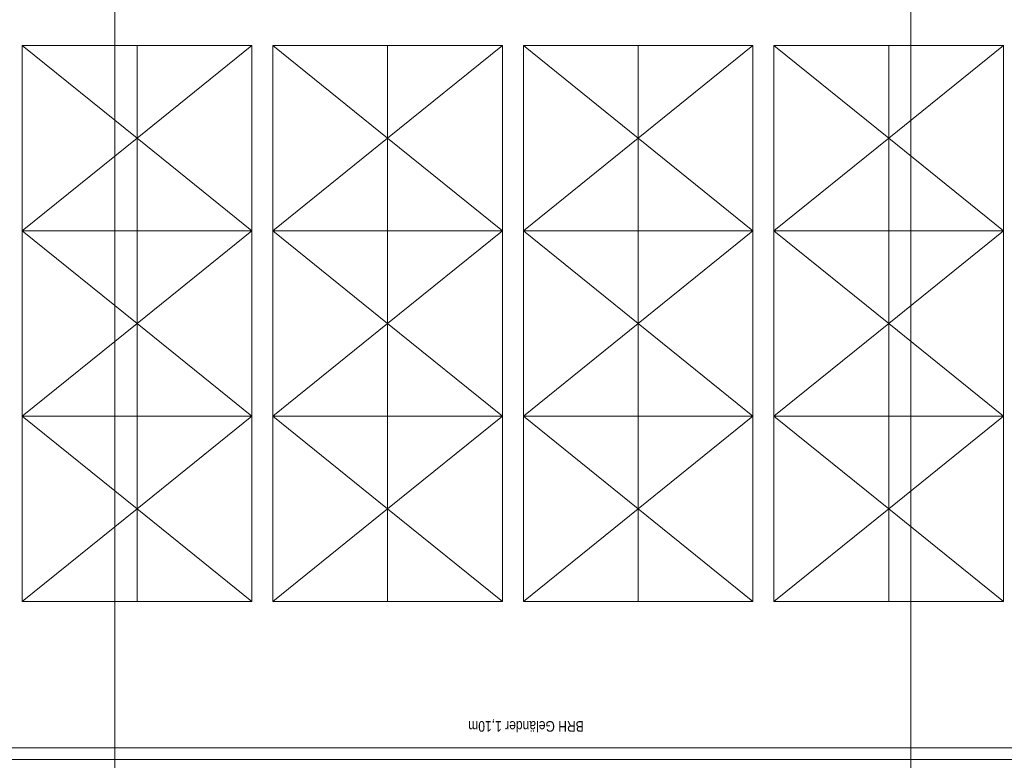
# Model space of a CAD drawing. Extents: x -743 to 300, y 62 to 1112.
# Tile 63 of 179: x -323 to -135, y 225 to 366. Entities that reach past the tile are written whole.
import ezdxf
from ezdxf.lldxf.tags import DXFTag

# ---------------------------------------------------------------- set-up
doc = ezdxf.new("R2010")
doc.units = 0
doc.layers.get('0').update_dxf_attribs({"lineweight": 13})
for name, color, linetype, lineweight, true_color in [('30 -34 Innenwände- 6 Elemente', 7, 'Continuous', 9, 0xff6633), ('30 -36 Dächer- 4 Dachbekleidungen', 7, 'Continuous', 9, 0xccccff), ('40 -44 Elektr. Anlagen- 2 Eigenstromversorgungsanlagen', 7, 'Continuous', 5, 0xff6633), ('70 -72 Beschriftung- 1 Beschriftung allgemein', 7, 'Continuous', 9, 0xff6633), ('Dachflächen Moblierung', 7, 'Continuous', 9, 0x888888)]:
    doc.layers.add(name, color=color, linetype=linetype, lineweight=lineweight, true_color=true_color)
doc.layers.add('70 -71 Achsen- 1 Gebäudeachsen', color=7, linetype='STRICHPUNKT2-A06CPV7LL0', lineweight=18)
doc.styles.get("Standard").update_dxf_attribs({"font": 'ARIALN.TTF'})
tags = doc.linetypes.add('grob-A06CPV7GL0', pattern=[14, 3, -8, 3]).pattern_tags.tags
tags[8:9] = [DXFTag(74, 4), DXFTag(75, 0), DXFTag(340, '0'), DXFTag(46, 0.0), DXFTag(50, 0.0), DXFTag(44, 0.0), DXFTag(45, 0.0)]
tags[6:7] = [DXFTag(74, 4), DXFTag(75, 0), DXFTag(340, '0'), DXFTag(46, 0.0), DXFTag(50, 0.0), DXFTag(44, 0.0), DXFTag(45, 0.0)]
tags[4:5] = [DXFTag(74, 4), DXFTag(75, 0), DXFTag(340, '0'), DXFTag(46, 0.0), DXFTag(50, 0.0), DXFTag(44, 0.0), DXFTag(45, 0.0)]
tags = doc.linetypes.add('STRICHPUNKT2-A06CPV7LL0', pattern=[12.7, 6.35, -3.175, 0, -3.175]).pattern_tags.tags
tags[10:11] = [DXFTag(74, 4), DXFTag(75, 0), DXFTag(340, '0'), DXFTag(46, 0.0), DXFTag(50, 0.0), DXFTag(44, 0.0), DXFTag(45, 0.0)]
tags[8:9] = [DXFTag(74, 4), DXFTag(75, 0), DXFTag(340, '0'), DXFTag(46, 0.0), DXFTag(50, 0.0), DXFTag(44, 0.0), DXFTag(45, 0.0)]
tags[6:7] = [DXFTag(74, 4), DXFTag(75, 0), DXFTag(340, '0'), DXFTag(46, 0.0), DXFTag(50, 0.0), DXFTag(44, 0.0), DXFTag(45, 0.0)]
tags[4:5] = [DXFTag(74, 4), DXFTag(75, 0), DXFTag(340, '0'), DXFTag(46, 0.0), DXFTag(50, 0.0), DXFTag(44, 0.0), DXFTag(45, 0.0)]

# ---------------------------------------------------------------- blocks, each defined once
blk = doc.blocks.new('Referenz-A06CPV7ML0')
at = {"layer": '30 -34 Innenwände- 6 Elemente', "color": 0, "linetype": 'Continuous', "ltscale": 0.13}
for p, q in [((76.46, 227.11), (-620.79, 227.11)), ((-620.79, 224.91), (76.46, 224.91))]:
    blk.add_line(p, q, dxfattribs=at)
at = {"layer": '30 -36 Dächer- 4 Dachbekleidungen', "color": 0, "linetype": 'Continuous', "ltscale": 0.13}
for p, q in [((76.46, 227.11), (-620.79, 227.11)), ((-620.79, 224.91), (76.46, 224.91))]:
    blk.add_line(p, q, dxfattribs=at)
at = {"layer": '40 -44 Elektr. Anlagen- 2 Eigenstromversorgungsanlagen', "color": 0, "lineweight": 9}
for p, q in [((-322.53, 325.91), (-322.53, 361.31)), ((-322.53, 361.31), (-300.61, 361.31)), ((-300.61, 361.31), (-300.61, 325.91)), ((-278.69, 361.31), (-300.61, 361.31)), ((-278.69, 325.91), (-278.69, 361.31)), ((-274.69, 325.91), (-274.69, 361.31)), ((-274.69, 361.31), (-252.77, 361.31)), ((-252.77, 361.31), (-252.77, 325.91)), ((-230.85, 361.31), (-252.77, 361.31)), ((-230.85, 325.91), (-230.85, 361.31)), ((-226.85, 325.91), (-226.85, 361.31)), ((-226.85, 361.31), (-204.93, 361.31)), ((-204.93, 361.31), (-204.93, 325.91)), ((-183.01, 361.31), (-204.93, 361.31)), ((-183.01, 325.91), (-183.01, 361.31)), ((-179.01, 325.91), (-179.01, 361.31)), ((-179.01, 361.31), (-157.09, 361.31)), ((-157.09, 361.31), (-157.09, 325.91)), ((-135.17, 361.31), (-157.09, 361.31)), ((-135.17, 325.91), (-135.17, 361.31)), ((-300.61, 325.91), (-322.53, 325.91)), ((-322.53, 290.51), (-322.53, 325.91)), ((-300.61, 325.91), (-278.69, 325.91)), ((-300.61, 325.91), (-300.61, 290.51)), ((-278.69, 290.51), (-278.69, 325.91)), ((-274.69, 290.51), (-274.69, 325.91)), ((-274.69, 325.91), (-252.77, 325.91)), ((-252.77, 325.91), (-230.85, 325.91)), ((-252.77, 325.91), (-252.77, 290.51)), ((-230.85, 290.51), (-230.85, 325.91)), ((-204.93, 325.91), (-226.85, 325.91)), ((-226.85, 290.51), (-226.85, 325.91)), ((-204.93, 325.91), (-204.93, 290.51)), ((-183.01, 325.91), (-204.93, 325.91)), ((-183.01, 290.51), (-183.01, 325.91)), ((-157.09, 325.91), (-179.01, 325.91)), ((-179.01, 290.51), (-179.01, 325.91)), ((-157.09, 325.91), (-157.09, 290.51)), ((-135.17, 325.91), (-157.09, 325.91)), ((-135.17, 290.51), (-135.17, 325.91)), ((-322.53, 255.11), (-322.53, 290.51)), ((-322.53, 290.51), (-300.61, 290.51)), ((-300.61, 290.51), (-300.61, 255.11)), ((-278.69, 290.51), (-300.61, 290.51)), ((-278.69, 255.11), (-278.69, 290.51)), ((-252.77, 290.51), (-274.69, 290.51)), ((-274.69, 255.11), (-274.69, 290.51)), ((-252.77, 290.51), (-252.77, 255.11)), ((-230.85, 290.51), (-252.77, 290.51)), ((-230.85, 255.11), (-230.85, 290.51)), ((-226.85, 255.11), (-226.85, 290.51)), ((-226.85, 290.51), (-204.93, 290.51)), ((-204.93, 290.51), (-204.93, 255.11)), ((-183.01, 290.51), (-204.93, 290.51)), ((-183.01, 255.11), (-183.01, 290.51)), ((-157.09, 290.51), (-179.01, 290.51)), ((-179.01, 255.11), (-179.01, 290.51)), ((-157.09, 290.51), (-135.17, 290.51)), ((-157.09, 290.51), (-157.09, 255.11)), ((-135.17, 255.11), (-135.17, 290.51)), ((-300.61, 255.11), (-322.53, 255.11)), ((-300.61, 255.11), (-278.69, 255.11)), ((-252.77, 255.11), (-274.69, 255.11)), ((-252.77, 255.11), (-230.85, 255.11)), ((-204.93, 255.11), (-226.85, 255.11)), ((-204.93, 255.11), (-183.01, 255.11)), ((-157.09, 255.11), (-179.01, 255.11)), ((-157.09, 255.11), (-135.17, 255.11))]:
    blk.add_line(p, q, dxfattribs=at)
at = {"layer": '70 -71 Achsen- 1 Gebäudeachsen', "color": 0, "linetype": 'STRICHPUNKT2-A06CPV7LL0', "ltscale": 0.18}
for p, q in [((-304.85, 1084.85), (-304.85, 85.41)), ((-152.85, 1084.85), (-152.85, 85.41))]:
    blk.add_line(p, q, dxfattribs=at)
at = {"layer": 'Dachflächen Moblierung', "color": 0, "linetype": 'grob-A06CPV7GL0', "lineweight": 5, "ltscale": 0.13}
for p, q in [((-322.53, 361.31), (-300.61, 343.61)), ((-278.69, 361.31), (-300.61, 343.61)), ((-274.69, 361.31), (-252.77, 343.61)), ((-230.85, 361.31), (-252.77, 343.61)), ((-226.85, 361.31), (-204.93, 343.61)), ((-183.01, 361.31), (-204.93, 343.61)), ((-179.01, 361.31), (-157.09, 343.61)), ((-135.17, 361.31), (-157.09, 343.61)), ((-300.61, 343.61), (-322.53, 325.91)), ((-300.61, 343.61), (-278.69, 325.91)), ((-252.77, 343.61), (-274.69, 325.91)), ((-252.77, 343.61), (-230.85, 325.91)), ((-204.93, 343.61), (-226.85, 325.91)), ((-204.93, 343.61), (-183.01, 325.91)), ((-157.09, 343.61), (-179.01, 325.91)), ((-157.09, 343.61), (-135.17, 325.91)), ((-322.53, 325.91), (-300.61, 308.21)), ((-278.69, 325.91), (-300.61, 308.21)), ((-274.69, 325.91), (-252.77, 308.21)), ((-230.85, 325.91), (-252.77, 308.21)), ((-226.85, 325.91), (-204.93, 308.21)), ((-183.01, 325.91), (-204.93, 308.21)), ((-179.01, 325.91), (-157.09, 308.21)), ((-135.17, 325.91), (-157.09, 308.21)), ((-300.61, 308.21), (-322.53, 290.51)), ((-300.61, 308.21), (-278.69, 290.51)), ((-252.77, 308.21), (-274.69, 290.51)), ((-252.77, 308.21), (-230.85, 290.51)), ((-204.93, 308.21), (-226.85, 290.51)), ((-204.93, 308.21), (-183.01, 290.51)), ((-157.09, 308.21), (-179.01, 290.51)), ((-157.09, 308.21), (-135.17, 290.51)), ((-322.53, 290.51), (-300.61, 272.81)), ((-278.69, 290.51), (-300.61, 272.81)), ((-274.69, 290.51), (-252.77, 272.81)), ((-230.85, 290.51), (-252.77, 272.81)), ((-226.85, 290.51), (-204.93, 272.81)), ((-183.01, 290.51), (-204.93, 272.81)), ((-179.01, 290.51), (-157.09, 272.81)), ((-135.17, 290.51), (-157.09, 272.81)), ((-300.61, 272.81), (-322.53, 255.11)), ((-300.61, 272.81), (-278.69, 255.11)), ((-252.77, 272.81), (-274.69, 255.11)), ((-252.77, 272.81), (-230.85, 255.11)), ((-204.93, 272.81), (-226.85, 255.11)), ((-204.93, 272.81), (-183.01, 255.11)), ((-157.09, 272.81), (-179.01, 255.11)), ((-157.09, 272.81), (-135.17, 255.11))]:
    blk.add_line(p, q, dxfattribs=at)
at = {"layer": '70 -72 Beschriftung- 1 Beschriftung allgemein', "color": 0, "linetype": 'Continuous', "ltscale": 0.13, "insert": (-215.33, 230.23), "char_height": 2.0138, "attachment_point": 1, "rotation": 180}
blk.add_mtext('{\\fArial Narrow;BRH Geländer 1,10m}', dxfattribs=at)

msp = doc.modelspace()

# ---------------------------------------------------------------- block references
at = {"color": 8, "lineweight": 13, "ltscale": 0.13, "true_color": 0x808080}
msp.add_blockref('Referenz-A06CPV7ML0', (0, 0), dxfattribs=at)

doc.saveas('drawing.dxf')
